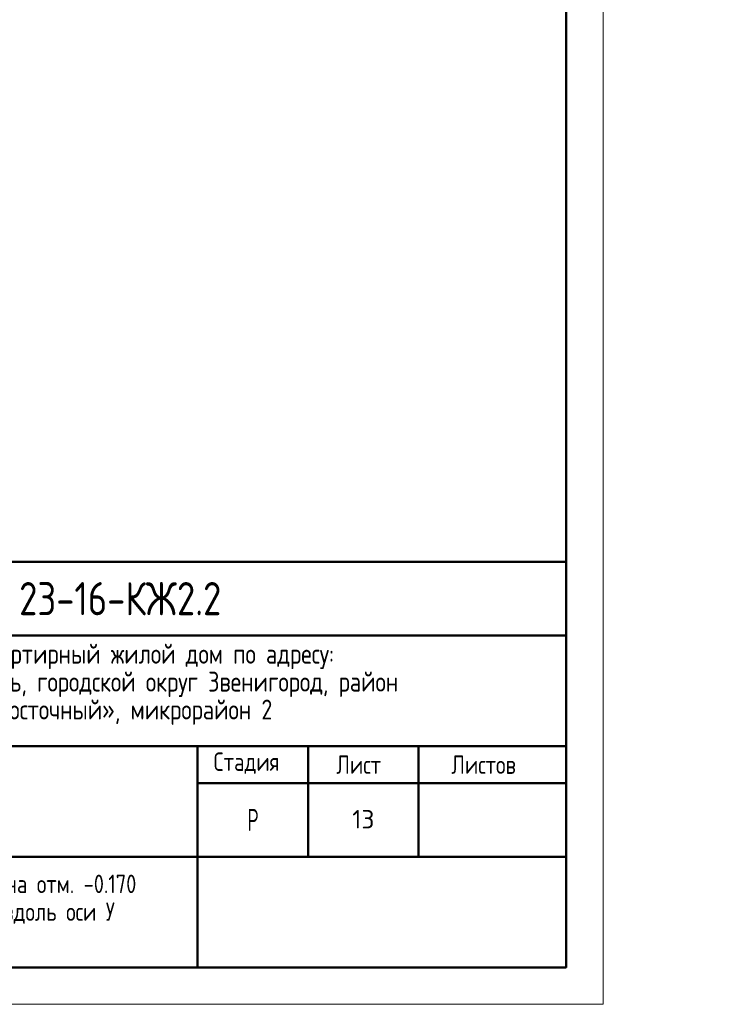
# Model space of a CAD drawing. Header units: millimetres. Extents: x 0 to 43617, y 0 to 59400.
# Tile 14 of 36: x 34091 to 43617, y 0 to 13352. Entities that reach past the tile are written whole.
import ezdxf

# ---------------------------------------------------------------- set-up
doc = ezdxf.new("R2010")
doc.units = ezdxf.units.MM
doc.layers.add('Standard', color=7, linetype='Continuous', lineweight=25)
doc.styles.add('GOST 2.304-81', font='txt')
doc.styles.add('ISOCPEUR', font='txt')

msp = doc.modelspace()

# ---------------------------------------------------------------- linework, layer by layer
at = {"layer": 'Standard', "color": 7, "linetype": 'Continuous', "lineweight": 50, "transparency": 33554687}
for p, q in [((23000, 6000), (41500, 6000)), ((29500, 5000), (41500, 5000)), ((29500, 3500), (41500, 3500)), ((36500, 2000), (36500, 3500)), ((38000, 2000), (38000, 3500)), ((39500, 2000), (39500, 3500)), ((36500, 3000), (41500, 3000)), ((29500, 2000), (41500, 2000)), ((36500, 500), (36500, 2000)), ((36500, 500), (36500, 2000))]:
    msp.add_line(p, q, dxfattribs=at)
at = {"layer": 'Standard', "color": 7, "linetype": 'Continuous', "lineweight": 25, "transparency": 33554687}
for p, q in [((41500, 500), (41500, 6000)), ((23000, 500), (41500, 500)), ((23000, 500), (41500, 500)), ((23000, 500), (41500, 500))]:
    msp.add_line(p, q, dxfattribs=at)
at = {"layer": 'Standard', "color": 7, "linetype": 'Continuous', "lineweight": 13, "transparency": 33554687}
msp.add_lwpolyline([(0, 0), (42000, 0), (42000, 59400), (0, 59400), (0, 0)], close=True, dxfattribs=at)
at = {"layer": 'Standard', "color": 7, "linetype": 'Continuous', "lineweight": 50, "transparency": 33554687}
msp.add_lwpolyline([(2000, 58900), (41500, 58900), (41500, 500), (2000, 500), (2000, 58900)], close=True, dxfattribs=at)

# ---------------------------------------------------------------- texts
at = {"layer": 'Standard', "color": 7, "linetype": 'Continuous', "lineweight": 50, "transparency": 33554687, "insert": (34083, 5275), "char_height": 450, "width": 3070.53, "attachment_point": 7, "style": 'GOST 2.304-81'}
msp.add_mtext('23-16-КЖ2.2', dxfattribs=at)
at = {"layer": 'Standard', "color": 7, "linetype": 'Continuous', "lineweight": 25, "transparency": 33554687, "attachment_point": 7, "style": 'GOST 2.304-81'}
for s, insert, char_height, width in [('Многоквартирный\\~жилой\\~дом\\~по\\~адресу:\\~', (32710, 4545), 270, 5717.08), ('Московская\\~область,\\~городской\\~округ\\~Звенигород,\\~район\\~', (31504, 4167), 270, 8136.21), ('«Восточный»,\\~микрорайон\\~2', (33597, 3789), 270, 3952.83), ('Стадия', (36721, 3125), 250, 1031.12), ('Лист', (38384, 3125), 250, 782.23), ('Листов', (39943, 3125), 250, 1066.51), ('Корпус\\~2', (32388, 2610), 270, 1362.88), ('\\W0.77;Р', (37177, 2350), 300, 262.92)]:
    msp.add_mtext(s, dxfattribs=dict(at, insert=insert, char_height=char_height, width=width))
at = {"layer": 'Standard', "color": 7, "linetype": 'Continuous', "lineweight": 13, "transparency": 33554687, "insert": (38750, 2510), "char_height": 250, "width": 393.75, "attachment_point": 5, "style": 'ISOCPEUR'}
msp.add_mtext('\\A1;{\\fISOCPEUR|i0|b0;\\H250.000000;\\W1.000000;\\C7;13}\\P', dxfattribs=at)
at = {"layer": 'Standard', "color": 7, "linetype": 'Continuous', "lineweight": 25, "transparency": 33554687, "insert": (33000, 1758), "char_height": 250, "width": 6391.88, "attachment_point": 2, "line_spacing_factor": 0.903614}
msp.add_mtext('\\A1;{\\fGOST 2.304-81|i0|b0;\\H250.000000;\\W1.000000;\\C7;Схема армирования плиты на отм. -0.170}\\P{\\fGOST 2.304-81|i0|b0;\\H250.000000;\\W1.000000;\\C7;верхнее дополнительное вдоль оси У}\\P{\\fGOST 2.304-81|i0|b0;\\H250.000000;\\W1.000000;\\C7;(секции 3, 4)}\\P', dxfattribs=at)

doc.saveas('drawing.dxf')
